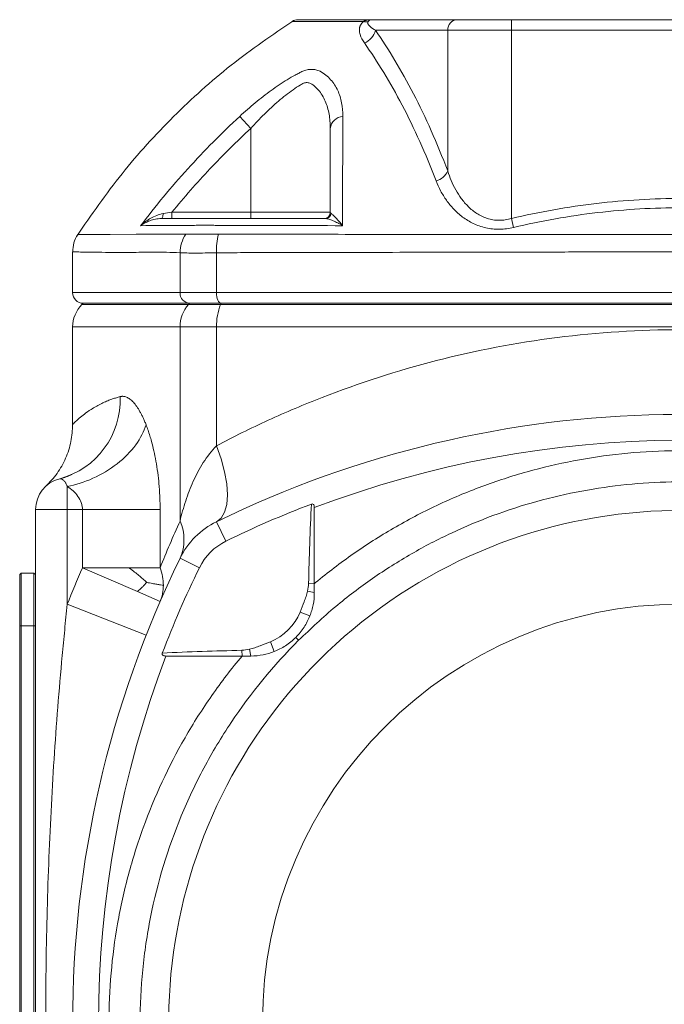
# Model space of a CAD drawing. Header units: millimetres. Extents: x 38 to 1003, y -143 to 975.
# Tile 5 of 29: x 224 to 285, y 67 to 160. Entities that reach past the tile are written whole.
import ezdxf

# ---------------------------------------------------------------- set-up
doc = ezdxf.new("R2010")
doc.units = ezdxf.units.MM

msp = doc.modelspace()

# ---------------------------------------------------------------- linework, layer by layer
at = {"color": 7, "linetype": 'Continuous', "lineweight": 15}
for p, q in [((257.183, 159.717), (265.34, 159.717)), ((265.34, 159.717), (270.434, 159.717)), ((270.434, 158.717), (270.434, 159.717)), ((270.434, 159.717), (302.498, 159.717)), ((264.414, 158.717), (257.588, 158.717)), ((270.434, 158.717), (264.414, 158.717)), ((264.414, 145.42), (264.414, 158.717)), ((302.498, 158.717), (270.434, 158.717)), ((270.434, 140.922), (270.434, 158.717)), ((245.807, 149.445), (244.759, 150.58)), ((245.807, 149.445), (245.807, 141.517)), ((238.352, 141.517), (238.352, 140.917)), ((238.352, 141.517), (245.807, 141.517)), ((245.807, 141.517), (253.307, 141.517)), ((245.807, 141.517), (245.807, 140.917)), ((270.635, 140.078), (270.434, 140.922)), ((228.966, 137.769), (228.966, 133.917)), ((239.118, 137.69), (239.118, 133.917)), ((242.564, 137.69), (242.564, 133.917)), ((239.118, 133.917), (242.564, 133.917)), ((242.564, 133.917), (330.368, 133.917)), ((229.966, 132.917), (229.845, 132.795)), ((240.017, 132.917), (229.966, 132.917)), ((239.908, 132.795), (240.017, 132.917)), ((242.95, 132.795), (239.908, 132.795)), ((243.003, 132.917), (240.017, 132.917)), ((242.95, 132.795), (243.003, 132.917)), ((329.982, 132.795), (242.95, 132.795)), ((329.929, 132.917), (243.003, 132.917)), ((228.966, 130.674), (228.966, 121.463)), ((239.118, 112.331), (239.118, 130.674)), ((242.564, 130.674), (239.118, 130.674)), ((242.564, 119.452), (242.564, 130.674)), ((330.368, 130.674), (242.564, 130.674)), ((228.466, 113.417), (228.466, 115.6)), ((251.807, 113.595), (251.807, 106.41)), ((225.466, 113.417), (225.466, -4.356)), ((228.466, 113.417), (225.466, 113.417)), ((228.466, 113.417), (229.895, 113.417)), ((228.466, 104.461), (228.466, 113.417)), ((229.895, 107.917), (229.895, 113.417)), ((237.234, 113.417), (229.895, 113.417)), ((237.234, 113.417), (237.234, 107.917)), ((243.458, 110.434), (242.564, 112.264)), ((240.948, 107.924), (239.118, 108.818)), ((224.116, 107.417), (223.966, 107.267)), ((223.966, 102.417), (223.966, 107.267)), ((224.116, 107.417), (224.116, 102.417)), ((224.116, 107.417), (225.316, 107.417)), ((225.316, 102.417), (225.316, 107.417)), ((225.466, 107.267), (225.316, 107.417)), ((235.085, 105.664), (229.895, 107.917)), ((251.807, 106.41), (251.266, 106.423)), ((237.234, 104.731), (235.085, 105.664)), ((251.807, 105.575), (251.17, 105.714)), ((235.911, 101.532), (228.466, 104.461)), ((251.383, 103.358), (250.453, 103.727)), ((223.966, 60.417), (223.966, 102.417)), ((224.116, 102.417), (223.966, 102.417)), ((224.116, 102.417), (224.116, 60.417)), ((224.116, 102.417), (225.316, 102.417)), ((225.316, 60.417), (225.316, 102.417)), ((225.466, 102.417), (225.316, 102.417)), ((248.025, 100), (247.655, 100.929)), ((244.973, 99.575), (237.787, 99.575)), ((244.973, 99.575), (244.959, 100.117)), ((245.807, 99.575), (245.669, 100.212))]:
    msp.add_line(p, q, dxfattribs=at)
at = {"color": 8, "linetype": 'Continuous', "lineweight": 15}
for p, q in [((228.966, 133.917), (239.118, 133.917)), ((239.908, 132.795), (229.845, 132.795)), ((239.118, 130.674), (228.966, 130.674))]:
    msp.add_line(p, q, dxfattribs=at)
at = {"color": 7, "linetype": 'Continuous', "lineweight": 15, "flags": 128}
for points in [[(237.527, 141.385), (237.518, 141.289), (237.505, 141.199), (237.488, 141.118), (237.468, 141.048), (237.444, 140.992), (237.418, 140.95), (237.391, 140.925), (237.363, 140.917)], [(243.003, 132.917), (242.918, 132.936), (242.835, 132.993), (242.759, 133.085), (242.693, 133.209), (242.638, 133.361), (242.598, 133.534), (242.573, 133.722), (242.564, 133.917)], [(242.564, 112.264), (243.007, 112.612), (243.333, 113.162), (243.533, 113.898), (243.6, 114.798), (243.533, 115.836), (243.333, 116.98), (243.007, 118.198), (242.564, 119.452)]]:
    msp.add_lwpolyline(points, dxfattribs=at)
at = {"color": 8, "linetype": 'Continuous', "lineweight": 15, "flags": 128}
msp.add_lwpolyline([(229.468, 139.404), (229.766, 139.407), (230.771, 139.413), (232.52, 139.421), (234.974, 139.43), (237.099, 139.436), (239.561, 139.44), (239.561, 139.44), (239.561, 139.44)], dxfattribs=at)
at = {"color": 7, "linetype": 'Continuous', "lineweight": 15}
msp.add_circle((286.466, 64.917), 39.559, dxfattribs=at)
for centre, radius, start, end in [((250.258, 158.717), 1, 89.99982, 122.68332), ((256.667, 160.373), 0.858, 255.31223, 284.68777), ((265.378, 158.752), 0.965, 92.27894, 182.11063), ((255.92, 159.122), 1.716, 290.95558, 346.33497), ((254.603, 149.279), 1.306, 94.80098, 172.69888), ((262.811, 146.176), 1.772, 286.61221, 334.76971), ((252.707, 141.517), 0.6, 270, 0), ((252.838, 141.498), 0.582, 270.85827, 348.79002), ((242.389, 137.648), 3.271, 146.68179, 179.25382), ((248.405, 137.941), 5.846, 165.09762, 182.45561), ((229.966, 133.917), 1, 180, 270), ((240.07, 133.868), 0.953, 177.10284, 266.77515), ((231.966, 130.674), 3, 135, 180), ((242.296, 130.699), 3.178, 138.72282, 180.4505), ((248.014, 130.779), 5.451, 158.28706, 181.1), ((225.754, 123.776), 7.709, 284.95232, 2.35411), ((286.466, 22.417), 100, 65.90561, 116.04128), ((228.466, 113.417), 3, 103.94222, 180), ((286.466, 22.417), 97.963, 110.88892, 116.04128), ((286.466, 64.917), 48.423, 47.26802, 287.11387), ((235.173, 110.575), 4.318, 336.00545, 23.99455), ((245.857, 105.526), 7.5, 116.04128, 153.95872), ((245.857, 105.526), 5.463, 116.04128, 153.95872), ((328.966, 64.917), 100, 153.95872, 206.04128), ((328.966, 64.917), 108, 156.53754, 158.52158), ((328.966, 64.917), 97.963, 153.95872, 159.11108), ((245.807, 105.575), 5, 291.6883, 338.3117), ((328.966, 64.917), 97.544, 159.1873, 200.8127)]:
    msp.add_arc(centre, radius, start, end, dxfattribs=at)
at = {"color": 8, "linetype": 'Continuous', "lineweight": 15}
msp.add_arc((286.466, 22.417), 97.544, 69.56577, 110.8127, dxfattribs=at)
at = {"color": 7, "linetype": 'Continuous', "lineweight": 15}
for points, knots in [([(249.867, 159.654), (247.856, 158.281), (243.84, 155.54), (238.433, 150.637), (233.501, 145.259), (230.739, 141.26), (229.356, 139.258)], [0, 0, 0, 0, 0.250452, 0.500119, 0.749728, 1, 1, 1, 1]), ([(250.259, 159.717), (250.331, 159.717), (250.474, 159.717), (251.599, 159.717), (253.217, 159.717), (254.747, 159.717), (255.777, 159.717), (256.128, 159.717), (256.519, 159.717), (256.905, 159.717), (257.152, 159.717), (257.183, 159.717)], [0, 0, 0, 0, 0.236345, 0.473731, 0.710567, 0.872248, 0.94281, 0.963087, 0.974907, 0.996845, 1, 1, 1, 1]), ([(256.45, 159.543), (256.268, 159.554), (256.097, 159.556), (255.808, 159.555), (255.685, 159.551), (255.592, 159.541)], [0, 0, 0, 0, 0.5, 0.5, 1, 1, 1, 1]), ([(256.534, 157.519), (256.355, 157.773), (256.213, 158.039), (256.093, 158.455), (256.069, 158.597), (256.069, 158.819), (256.075, 158.893), (256.097, 159.006), (256.107, 159.044), (256.125, 159.101), (256.131, 159.12), (256.146, 159.158), (256.152, 159.179), (256.163, 159.197)], [0, 0, 0, 0, 0.5, 0.5, 0.75, 0.75, 0.875, 0.875, 0.9375, 0.9375, 0.96875, 0.96875, 1, 1, 1, 1]), ([(256.45, 159.543), (256.475, 159.561), (256.501, 159.576), (256.541, 159.597), (256.557, 159.603), (256.587, 159.614), (256.602, 159.619), (256.678, 159.645), (256.74, 159.663), (256.928, 159.703), (257.056, 159.717), (257.183, 159.717)], [0, 0, 0, 0, 0.125, 0.125, 0.1875, 0.1875, 0.25, 0.25, 0.5, 0.5, 1, 1, 1, 1]), ([(256.885, 159.543), (256.861, 159.514), (256.853, 159.49), (256.844, 159.442), (256.845, 159.42), (256.855, 159.356), (256.873, 159.317), (256.941, 159.205), (257.005, 159.137), (257.22, 158.944), (257.396, 158.827), (257.588, 158.717)], [0, 0, 0, 0, 0.0625, 0.0625, 0.125, 0.125, 0.25, 0.25, 0.5, 0.5, 1, 1, 1, 1]), ([(256.885, 159.543), (256.934, 159.605), (256.981, 159.646), (257.081, 159.703), (257.132, 159.717), (257.183, 159.717)], [0, 0, 0, 0, 0.5, 0.5, 1, 1, 1, 1]), ([(257.588, 158.717), (258.834, 156.92), (260.034, 154.929), (262.325, 150.493), (263.406, 148.071), (264.414, 145.42)], [0, 0, 0, 0, 0.5, 0.5, 1, 1, 1, 1]), ([(263.317, 144.478), (262.32, 147.079), (261.248, 149.455), (258.971, 153.803), (257.774, 155.76), (256.534, 157.519)], [0, 0, 0, 0, 0.5, 0.5, 1, 1, 1, 1]), ([(244.759, 150.58), (245.237, 151.023), (245.724, 151.449), (246.713, 152.264), (247.215, 152.654), (248.235, 153.392), (248.745, 153.735), (249.499, 154.198), (249.75, 154.345), (250.117, 154.548), (250.239, 154.613), (250.479, 154.738), (250.6, 154.799), (250.716, 154.855)], [0, 0, 0, 0, 0.25, 0.25, 0.5, 0.5, 0.75, 0.75, 0.875, 0.875, 0.9375, 0.9375, 1, 1, 1, 1]), ([(250.716, 154.855), (250.845, 154.907), (250.983, 154.948), (251.257, 155.005), (251.395, 155.019), (251.671, 155.019), (251.81, 155.005), (252.081, 154.948), (252.215, 154.908), (252.352, 154.855)], [0, 0, 0, 0, 0.25, 0.25, 0.5, 0.5, 0.75, 0.75, 1, 1, 1, 1]), ([(252.352, 154.855), (252.746, 154.626), (253.076, 154.354), (253.488, 153.893), (253.611, 153.731), (253.834, 153.389), (253.931, 153.21), (254.185, 152.659), (254.304, 152.27), (254.459, 151.453), (254.495, 151.024), (254.493, 150.58)], [0, 0, 0, 0, 0.25, 0.25, 0.375, 0.375, 0.5, 0.5, 0.75, 0.75, 1, 1, 1, 1]), ([(253.307, 149.445), (253.307, 149.907), (253.273, 150.356), (253.125, 151.213), (253.01, 151.623), (252.76, 152.203), (252.663, 152.391), (252.443, 152.746), (252.319, 152.914), (252.041, 153.23), (251.887, 153.377), (251.629, 153.581), (251.54, 153.651), (251.346, 153.742), (251.24, 153.768), (251.02, 153.773), (250.909, 153.753), (250.741, 153.692), (250.684, 153.666), (250.575, 153.602), (250.52, 153.569), (250.245, 153.401), (250.021, 153.254), (249.566, 152.935), (249.337, 152.764), (248.88, 152.407), (248.651, 152.22), (248.195, 151.831), (247.968, 151.629), (247.521, 151.216), (247.301, 151.005), (246.647, 150.359), (246.222, 149.91), (245.807, 149.445)], [0, 0, 0, 0, 0.125, 0.125, 0.25, 0.25, 0.3125, 0.3125, 0.375, 0.375, 0.4375, 0.4375, 0.46875, 0.46875, 0.5, 0.5, 0.53125, 0.53125, 0.546875, 0.546875, 0.5625, 0.5625, 0.625, 0.625, 0.6875, 0.6875, 0.75, 0.75, 0.8125, 0.8125, 0.875, 0.875, 1, 1, 1, 1]), ([(235.395, 140.247), (236.799, 142.105), (238.286, 143.899), (241.412, 147.347), (243.049, 148.999), (244.759, 150.58)], [0, 0, 0, 0, 0.5, 0.5, 1, 1, 1, 1]), ([(254.493, 150.58), (254.489, 148.999), (254.486, 147.347), (254.482, 143.9), (254.482, 142.105), (254.483, 140.247)], [0, 0, 0, 0, 0.5, 0.5, 1, 1, 1, 1]), ([(245.807, 149.445), (244.473, 148.212), (243.184, 146.935), (240.698, 144.292), (239.5, 142.925), (238.352, 141.517)], [0, 0, 0, 0, 0.5, 0.5, 1, 1, 1, 1]), ([(253.307, 141.517), (253.307, 142.925), (253.307, 144.292), (253.307, 146.935), (253.307, 148.212), (253.307, 149.445)], [0, 0, 0, 0, 0.5, 0.5, 1, 1, 1, 1]), ([(264.414, 145.42), (264.508, 145.115), (264.617, 144.813), (264.866, 144.218), (265.008, 143.925), (265.325, 143.355), (265.5, 143.079), (265.893, 142.547), (266.111, 142.291), (266.602, 141.811), (266.869, 141.591), (267.314, 141.305), (267.469, 141.217), (267.798, 141.059), (267.969, 140.99), (268.321, 140.877), (268.503, 140.833), (268.877, 140.772), (269.073, 140.755), (269.462, 140.752), (269.657, 140.766), (270.046, 140.823), (270.242, 140.866), (270.434, 140.922)], [0, 0, 0, 0, 0.125, 0.125, 0.25, 0.25, 0.375, 0.375, 0.5, 0.5, 0.625, 0.625, 0.6875, 0.6875, 0.75, 0.75, 0.8125, 0.8125, 0.875, 0.875, 0.9375, 0.9375, 1, 1, 1, 1]), ([(270.635, 140.078), (270.192, 139.973), (269.748, 139.916), (269.082, 139.908), (268.858, 139.919), (268.423, 139.965), (268.211, 140.001), (267.59, 140.142), (267.192, 140.284), (266.465, 140.632), (266.131, 140.837), (265.668, 141.182), (265.52, 141.303), (265.239, 141.553), (265.106, 141.681), (264.727, 142.078), (264.5, 142.356), (264.089, 142.933), (263.905, 143.234), (263.58, 143.847), (263.439, 144.16), (263.317, 144.478)], [0, 0, 0, 0, 0.125, 0.125, 0.1875, 0.1875, 0.25, 0.25, 0.375, 0.375, 0.5, 0.5, 0.5625, 0.5625, 0.625, 0.625, 0.75, 0.75, 0.875, 0.875, 1, 1, 1, 1]), ([(270.434, 140.922), (271.759, 141.238), (273.091, 141.515), (275.771, 141.99), (277.12, 142.189), (281.158, 142.665), (283.842, 142.821), (289.197, 142.817), (291.867, 142.657), (297.193, 142.025), (299.849, 141.553), (302.498, 140.923)], [0, 0, 0, 0, 0.125, 0.125, 0.25, 0.25, 0.5, 0.5, 0.75, 0.75, 1, 1, 1, 1]), ([(302.297, 140.078), (299.682, 140.699), (297.059, 141.163), (291.8, 141.786), (289.163, 141.943), (283.876, 141.947), (281.226, 141.793), (277.24, 141.325), (275.907, 141.13), (273.26, 140.661), (271.943, 140.388), (270.635, 140.078)], [0, 0, 0, 0, 0.25, 0.25, 0.5, 0.5, 0.75, 0.75, 0.875, 0.875, 1, 1, 1, 1]), ([(237.527, 141.385), (237.31, 141.351), (237.106, 141.292), (236.714, 141.145), (236.526, 141.055), (236.172, 140.857), (236.005, 140.747), (235.686, 140.51), (235.535, 140.381), (235.395, 140.247)], [0, 0, 0, 0, 0.25, 0.25, 0.5, 0.5, 0.75, 0.75, 1, 1, 1, 1]), ([(237.363, 140.917), (237.158, 140.917), (236.967, 140.894), (236.602, 140.823), (236.428, 140.772), (236.102, 140.653), (235.948, 140.584), (235.658, 140.428), (235.521, 140.34), (235.395, 140.247)], [0, 0, 0, 0, 0.25, 0.25, 0.5, 0.5, 0.75, 0.75, 1, 1, 1, 1]), ([(237.363, 140.917), (238.048, 140.917), (238.789, 140.917), (239.983, 140.917), (240.395, 140.917), (240.926, 140.917), (241.033, 140.917), (241.195, 140.917), (241.25, 140.917), (241.366, 140.917), (241.428, 140.917), (241.753, 140.917), (242.06, 140.917), (242.597, 140.917), (242.789, 140.917), (243.182, 140.917), (243.385, 140.917), (243.804, 140.917), (244.021, 140.917), (244.453, 140.917), (245.534, 140.917), (246.625, 140.917), (249.261, 140.917), (251.044, 140.917), (252.847, 140.917)], [0, 0, 0, 0, 0.25, 0.25, 0.375, 0.375, 0.40625, 0.40625, 0.421875, 0.421875, 0.4375, 0.4375, 0.5, 0.5, 0.53125, 0.53125, 0.5625, 0.5625, 0.59375, 0.59375, 0.625, 0.75, 0.75, 1, 1, 1, 1]), ([(252.847, 140.917), (252.943, 140.917), (253.056, 140.894), (253.304, 140.823), (253.439, 140.772), (253.719, 140.653), (253.865, 140.584), (254.166, 140.428), (254.324, 140.34), (254.483, 140.247)], [0, 0, 0, 0, 0.25, 0.25, 0.5, 0.5, 0.75, 0.75, 1, 1, 1, 1]), ([(253.409, 141.385), (253.464, 141.351), (253.533, 141.292), (253.689, 141.145), (253.777, 141.055), (253.962, 140.857), (254.059, 140.747), (254.264, 140.51), (254.373, 140.381), (254.483, 140.247)], [0, 0, 0, 0, 0.25, 0.25, 0.5, 0.5, 0.75, 0.75, 1, 1, 1, 1]), ([(243.33, 140.262), (243.154, 140.266), (242.98, 140.271), (242.644, 140.277), (242.48, 140.28), (242.002, 140.286), (241.698, 140.288), (241.141, 140.288), (240.885, 140.286), (240.537, 140.28), (240.426, 140.277), (240.219, 140.271), (240.121, 140.266), (240.032, 140.262)], [0, 0, 0, 0, 0.125, 0.125, 0.25, 0.25, 0.5, 0.5, 0.75, 0.75, 0.875, 0.875, 1, 1, 1, 1]), ([(229.46, 139.409), (229.458, 139.408), (229.264, 139.191), (229.053, 138.622), (229.004, 138.052), (228.979, 137.77)], [0, 0, 0, 0, 0.00342, 0.505741, 1, 1, 1, 1]), ([(239.561, 139.44), (239.561, 139.44), (239.561, 139.44), (239.561, 139.44), (239.592, 139.442), (239.624, 139.444), (239.656, 139.444)], [-0.0000000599, -0.0000000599, -0.0000000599, -0.0000000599, 0, 0, 0, 0.0002023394, 0.0002023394, 0.0002023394, 0.0002023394]), ([(239.656, 139.444), (240.007, 139.454), (240.447, 139.454), (241.239, 139.455), (241.52, 139.454), (242.113, 139.451), (242.426, 139.449), (242.755, 139.445)], [0, 0, 0, 0, 0.5, 0.5, 0.75, 0.75, 1, 1, 1, 1]), ([(242.755, 139.445), (242.815, 139.444), (242.875, 139.442), (242.935, 139.44), (242.935, 139.44), (242.935, 139.44), (242.935, 139.44)], [0, 0, 0, 0, 0.0002029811, 0.0002029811, 0.0002029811, 0.0002030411, 0.0002030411, 0.0002030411, 0.0002030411]), ([(242.935, 139.44), (242.988, 139.44), (243.041, 139.439), (243.148, 139.439), (243.307, 139.439), (243.68, 139.439), (244.427, 139.439), (245.928, 139.438), (247.227, 139.437), (249.839, 139.435), (251.603, 139.433), (256.95, 139.427), (260.552, 139.423), (267.83, 139.415), (271.506, 139.412), (277.075, 139.407), (278.94, 139.406), (281.752, 139.405), (282.692, 139.405), (284.576, 139.404), (285.522, 139.404), (290.25, 139.404), (293.996, 139.408), (301.417, 139.413), (305.093, 139.416), (310.554, 139.421), (312.366, 139.423), (315.971, 139.427), (317.767, 139.429), (321.332, 139.432), (323.094, 139.434), (325.706, 139.436), (326.571, 139.437), (328.292, 139.438), (329.148, 139.439), (329.997, 139.44)], [0, 0, 0, 0, 0.001953, 0.001953, 0.003906, 0.007812, 0.015625, 0.03125, 0.0625, 0.0625, 0.125, 0.125, 0.25, 0.25, 0.375, 0.375, 0.4375, 0.4375, 0.46875, 0.46875, 0.5, 0.5, 0.625, 0.625, 0.75, 0.75, 0.8125, 0.8125, 0.875, 0.875, 0.9375, 0.9375, 0.96875, 0.96875, 1, 1, 1, 1]), ([(330.368, 137.69), (330.261, 137.695), (330.154, 137.693), (329.939, 137.694), (329.617, 137.694), (328.863, 137.695), (327.35, 137.698), (326.041, 137.701), (323.407, 137.706), (321.63, 137.71), (318.034, 137.717), (316.222, 137.721), (312.585, 137.73), (310.757, 137.734), (305.249, 137.746), (301.541, 137.754), (294.057, 137.767), (290.28, 137.769), (284.561, 137.769), (282.659, 137.768), (278.878, 137.765), (276.997, 137.762), (271.381, 137.754), (267.674, 137.746), (260.333, 137.73), (256.699, 137.721), (251.304, 137.71), (249.526, 137.707), (246.892, 137.701), (246.019, 137.699), (244.717, 137.697), (244.069, 137.696), (243.315, 137.694), (242.993, 137.694), (242.779, 137.693), (242.671, 137.695), (242.564, 137.69)], [0, 0, 0, 0, 0.003906, 0.003906, 0.007812, 0.015625, 0.03125, 0.0625, 0.0625, 0.125, 0.125, 0.1875, 0.1875, 0.25, 0.25, 0.375, 0.375, 0.5, 0.5, 0.5625, 0.5625, 0.625, 0.625, 0.75, 0.75, 0.875, 0.875, 0.9375, 0.9375, 0.96875, 0.96875, 0.984375, 0.992188, 0.996094, 0.996094, 1, 1, 1, 1]), ([(242.564, 137.69), (242.189, 137.681), (241.835, 137.673), (241.165, 137.663), (240.849, 137.661), (239.964, 137.66), (239.485, 137.672), (239.118, 137.69)], [0, 0, 0, 0, 0.25, 0.25, 0.5, 0.5, 1, 1, 1, 1]), ([(229.966, 132.917), (229.966, 132.917), (229.753, 132.917), (230.487, 132.917), (232.291, 132.917), (235.417, 132.917), (238.483, 132.917), (240.017, 132.917)], [0, 0, 0, 0, 0.000006, 0.250005, 0.500003, 0.750002, 1, 1, 1, 1]), ([(240.017, 132.917), (240.057, 132.917), (240.138, 132.917), (240.272, 132.917), (240.413, 132.917), (240.565, 132.917), (240.725, 132.917), (240.894, 132.917), (241.072, 132.917), (241.297, 132.917), (241.572, 132.917), (241.904, 132.917), (242.254, 132.917), (242.619, 132.917), (242.875, 132.917), (243.003, 132.917)], [0, 0, 0, 0, 0.062894, 0.125462, 0.18781, 0.250046, 0.312277, 0.374613, 0.437161, 0.500027, 0.600401, 0.700144, 0.799697, 0.899502, 1, 1, 1, 1]), ([(243.003, 132.917), (243.31, 132.917), (243.924, 132.917), (244.85, 132.917), (245.78, 132.917), (246.715, 132.917), (247.653, 132.917), (248.595, 132.917), (249.542, 132.917), (250.492, 132.917), (251.447, 132.917), (252.406, 132.917), (254.811, 132.917), (258.705, 132.917), (264.149, 132.917), (269.665, 132.917), (275.235, 132.917), (280.841, 132.917), (286.466, 132.917), (292.091, 132.917), (297.697, 132.917), (303.267, 132.917), (308.783, 132.917), (314.227, 132.917), (318.392, 132.917), (321.327, 132.917), (323.075, 132.917), (324.81, 132.917), (326.531, 132.917), (328.239, 132.917), (329.366, 132.917), (329.929, 132.917)], [0, 0, 0, 0, 0.011374, 0.022743, 0.034108, 0.045469, 0.056828, 0.068187, 0.079546, 0.090907, 0.102271, 0.113639, 0.125012, 0.187507, 0.250008, 0.312503, 0.375005, 0.4375, 0.500001, 0.562496, 0.624997, 0.687492, 0.749993, 0.812488, 0.874989, 0.895834, 0.916665, 0.93749, 0.958316, 0.97915, 1, 1, 1, 1]), ([(330.368, 119.452), (328.773, 120.293), (327.142, 121.098), (323.808, 122.623), (322.106, 123.344), (316.9, 125.371), (313.295, 126.539), (305.878, 128.442), (302.065, 129.178), (294.324, 130.165), (290.395, 130.417), (282.537, 130.417), (278.609, 130.165), (270.867, 129.178), (267.054, 128.442), (259.637, 126.539), (256.033, 125.371), (250.827, 123.344), (249.124, 122.623), (245.791, 121.098), (244.16, 120.293), (242.564, 119.452)], [0, 0, 0, 0, 0.0625, 0.0625, 0.125, 0.125, 0.25, 0.25, 0.375, 0.375, 0.5, 0.5, 0.625, 0.625, 0.75, 0.75, 0.875, 0.875, 0.9375, 0.9375, 1, 1, 1, 1]), ([(233.456, 124.093), (233.491, 124.1), (233.559, 124.114), (233.66, 124.122), (233.777, 124.12), (233.914, 124.096), (234.123, 124.023), (234.389, 123.865), (234.708, 123.57), (235.025, 123.175), (235.283, 122.764), (235.483, 122.392), (235.628, 122.093), (235.771, 121.77), (235.863, 121.541), (235.911, 121.422)], [0, 0, 0, 0, 0.043048, 0.084466, 0.124296, 0.18596, 0.248646, 0.372992, 0.497737, 0.622554, 0.748029, 0.811266, 0.873826, 0.934755, 1, 1, 1, 1]), ([(228.966, 121.463), (228.935, 120.922), (228.871, 119.828), (228.351, 118.252), (227.555, 116.795), (226.8, 116.007), (226.426, 115.616)], [0, 0, 0, 0, 0.24641, 0.498268, 0.751004, 1, 1, 1, 1]), ([(235.911, 121.422), (235.714, 120.808), (235.387, 120.161), (234.463, 118.898), (233.865, 118.283), (232.479, 117.199), (231.694, 116.732), (230.078, 116.009), (229.25, 115.754), (228.466, 115.6)], [0, 0, 0, 0, 0.25, 0.25, 0.5, 0.5, 0.75, 0.75, 1, 1, 1, 1]), ([(235.911, 121.422), (235.942, 121.338), (236.004, 121.173), (236.094, 120.917), (236.181, 120.658), (236.264, 120.396), (236.344, 120.13), (236.477, 119.662), (236.651, 118.963), (236.849, 117.98), (237.013, 116.929), (237.116, 115.993), (237.176, 115.224), (237.209, 114.634), (237.229, 114.031), (237.232, 113.626), (237.234, 113.417)], [0, 0, 0, 0, 0.039945, 0.079335, 0.118203, 0.156583, 0.194508, 0.232014, 0.352369, 0.473299, 0.602037, 0.730595, 0.797819, 0.864343, 0.929891, 1, 1, 1, 1]), ([(242.564, 119.452), (242.084, 118.959), (241.673, 118.421), (240.951, 117.288), (240.641, 116.694), (240.094, 115.481), (239.858, 114.861), (239.446, 113.606), (239.27, 112.97), (239.118, 112.331)], [0, 0, 0, 0, 0.25, 0.25, 0.5, 0.5, 0.75, 0.75, 1, 1, 1, 1]), ([(228.466, 115.6), (228.451, 115.634), (228.421, 115.705), (228.37, 115.807), (228.314, 115.91), (228.252, 116.009), (228.184, 116.103), (228.094, 116.205), (228.006, 116.275), (227.91, 116.322), (227.829, 116.342), (227.77, 116.332), (227.743, 116.328)], [0, 0, 0, 0, 0.066471, 0.139581, 0.219308, 0.305617, 0.39845, 0.497732, 0.670071, 0.748608, 0.885058, 1, 1, 1, 1]), ([(228.886, 116.716), (228.712, 116.642), (228.368, 116.495), (228.007, 116.388), (227.829, 116.336)], [0, 0, 0, 0, 0.506347, 1, 1, 1, 1]), ([(228.466, 115.6), (228.653, 115.477), (228.84, 115.335), (229.183, 115.021), (229.337, 114.85), (229.599, 114.48), (229.707, 114.281), (229.818, 113.965), (229.847, 113.857), (229.885, 113.638), (229.894, 113.528), (229.895, 113.417)], [0, 0, 0, 0, 0.25, 0.25, 0.5, 0.5, 0.75, 0.75, 0.875, 0.875, 1, 1, 1, 1]), ([(251.266, 106.423), (251.297, 107.677), (251.332, 108.93), (251.417, 111.436), (251.464, 112.689), (251.537, 113.941)], [0, 0, 0, 0, 0.5, 0.5, 1, 1, 1, 1]), ([(251.537, 113.941), (251.578, 113.957), (251.625, 113.959), (251.705, 113.922), (251.735, 113.887), (251.776, 113.81), (251.788, 113.768), (251.804, 113.682), (251.807, 113.639), (251.807, 113.595)], [0, 0, 0, 0, 0.25, 0.25, 0.5, 0.5, 0.75, 0.75, 1, 1, 1, 1]), ([(234.284, 107.917), (233.637, 107.917), (232.927, 107.917), (231.444, 107.917), (230.67, 107.917), (229.895, 107.917)], [0, 0, 0, 0, 0.5, 0.5, 1, 1, 1, 1]), ([(237.234, 107.917), (236.926, 107.917), (236.514, 107.917), (235.516, 107.917), (234.931, 107.917), (234.284, 107.917)], [0, 0, 0, 0, 0.5, 0.5, 1, 1, 1, 1]), ([(250.453, 103.727), (250.584, 104.055), (250.717, 104.381), (250.907, 104.873), (250.969, 105.038), (251.081, 105.372), (251.133, 105.541), (251.17, 105.714)], [0, 0, 0, 0, 0.5, 0.5, 0.75, 0.75, 1, 1, 1, 1]), ([(251.807, 105.575), (251.807, 105.178), (251.769, 104.797), (251.66, 104.241), (251.615, 104.058), (251.51, 103.702), (251.45, 103.528), (251.383, 103.358)], [0, 0, 0, 0, 0.5, 0.5, 0.75, 0.75, 1, 1, 1, 1]), ([(228.466, 104.461), (228.38, 103.654), (228.296, 102.849), (228.135, 101.235), (228.057, 100.425), (227.832, 97.992), (227.693, 96.364), (227.309, 91.466), (227.098, 88.182), (226.759, 81.581), (226.632, 78.263), (226.463, 71.605), (226.421, 68.261), (226.421, 61.573), (226.463, 58.23), (226.632, 51.57), (226.759, 48.253), (227.098, 41.652), (227.309, 38.368), (227.693, 33.469), (227.832, 31.841), (228.057, 29.408), (228.135, 28.598), (228.296, 26.984), (228.38, 26.179), (228.466, 25.372)], [0, 0, 0, 0, 0.03125, 0.03125, 0.0625, 0.0625, 0.125, 0.125, 0.25, 0.25, 0.375, 0.375, 0.5, 0.5, 0.625, 0.625, 0.75, 0.75, 0.875, 0.875, 0.9375, 0.9375, 0.96875, 0.96875, 1, 1, 1, 1]), ([(251.383, 103.358), (251.238, 102.995), (251.061, 102.648), (250.619, 101.968), (250.355, 101.638), (250.05, 101.333)], [0, 0, 0, 0, 0.5, 0.5, 1, 1, 1, 1]), ([(250.322, 101.06), (247.938, 98.677), (245.817, 96.09), (243.49, 92.607), (243.041, 91.897), (242.176, 90.453), (241.761, 89.72), (240.578, 87.502), (239.867, 85.995), (237.959, 81.387), (236.989, 78.201), (236.002, 73.245), (235.756, 71.582), (235.428, 68.245), (235.346, 66.57), (235.347, 64.046), (235.369, 63.202), (235.452, 61.527), (235.515, 60.693), (235.762, 58.204), (236.007, 56.559), (236.657, 53.3), (237.061, 51.685), (237.789, 49.286), (238.051, 48.49), (238.618, 46.906), (238.922, 46.119), (240.527, 42.249), (242.096, 39.317), (244.869, 35.162), (245.863, 33.818), (247.998, 31.214), (249.13, 29.965), (250.322, 28.773)], [0, 0, 0, 0, 0.125, 0.125, 0.15625, 0.15625, 0.1875, 0.1875, 0.25, 0.25, 0.375, 0.375, 0.4375, 0.4375, 0.5, 0.5, 0.53125, 0.53125, 0.5625, 0.5625, 0.625, 0.625, 0.6875, 0.6875, 0.71875, 0.71875, 0.75, 0.75, 0.875, 0.875, 0.9375, 0.9375, 1, 1, 1, 1]), ([(245.669, 100.212), (245.842, 100.25), (246.011, 100.302), (246.345, 100.414), (246.509, 100.476), (247.002, 100.666), (247.328, 100.799), (247.655, 100.929)], [0, 0, 0, 0, 0.25, 0.25, 0.5, 0.5, 1, 1, 1, 1]), ([(250.05, 101.333), (249.9, 101.182), (249.741, 101.039), (249.413, 100.775), (249.248, 100.655), (248.741, 100.326), (248.388, 100.144), (248.025, 100)], [0, 0, 0, 0, 0.25, 0.25, 0.5, 0.5, 1, 1, 1, 1]), ([(250.05, 101.333), (250.134, 101.249), (250.198, 101.185), (250.29, 101.093), (250.317, 101.066), (250.322, 101.06)], [0, 0, 0, 0, 0.5, 0.5, 1, 1, 1, 1]), ([(244.973, 30.258), (242.946, 32.684), (241.159, 35.252), (238.828, 39.304), (238.109, 40.688), (237.119, 42.815), (236.804, 43.533), (236.203, 44.985), (235.917, 45.722), (234.57, 49.431), (233.766, 52.451), (232.953, 57.054), (232.748, 58.601), (232.542, 60.941), (232.49, 61.724), (232.42, 63.297), (232.402, 64.088), (232.399, 68.032), (232.671, 71.164), (233.353, 75.049), (233.507, 75.825), (233.847, 77.362), (234.033, 78.125), (234.64, 80.394), (235.109, 81.883), (236.702, 86.278), (238.015, 89.113), (239.981, 92.534), (240.39, 93.211), (241.233, 94.54), (241.668, 95.194), (243.015, 97.126), (243.967, 98.371), (244.973, 99.575)], [0, 0, 0, 0, 0.125, 0.125, 0.1875, 0.1875, 0.21875, 0.21875, 0.25, 0.25, 0.375, 0.375, 0.4375, 0.4375, 0.46875, 0.46875, 0.5, 0.5, 0.625, 0.625, 0.65625, 0.65625, 0.6875, 0.6875, 0.75, 0.75, 0.875, 0.875, 0.90625, 0.90625, 0.9375, 0.9375, 1, 1, 1, 1]), ([(237.787, 99.575), (237.744, 99.575), (237.7, 99.579), (237.615, 99.594), (237.572, 99.607), (237.495, 99.648), (237.46, 99.678), (237.424, 99.758), (237.426, 99.805), (237.442, 99.846)], [0, 0, 0, 0, 0.25, 0.25, 0.5, 0.5, 0.75, 0.75, 1, 1, 1, 1]), ([(237.442, 99.846), (238.693, 99.919), (239.946, 99.966), (242.453, 100.05), (243.706, 100.085), (244.959, 100.117)], [0, 0, 0, 0, 0.5, 0.5, 1, 1, 1, 1]), ([(248.025, 100), (247.684, 99.864), (247.332, 99.76), (246.594, 99.615), (246.205, 99.575), (245.807, 99.575)], [0, 0, 0, 0, 0.5, 0.5, 1, 1, 1, 1])]:
    msp.add_open_spline(points, degree=3, knots=knots, dxfattribs=at)
at = {"color": 8, "linetype": 'Continuous', "lineweight": 15}
for points, knots in [([(255.592, 159.541), (254.619, 159.542), (253.764, 159.544), (252.292, 159.548), (251.681, 159.55), (250.214, 159.555), (249.718, 159.558), (249.718, 159.558)], [0, 0, 0, 0, 0.25, 0.25, 0.5, 0.5, 1, 1, 1, 1]), ([(239.118, 137.69), (238.263, 137.721), (236.551, 137.782), (233.798, 137.676), (231.209, 137.753), (229.311, 137.76), (229.094, 137.766), (228.987, 137.769)], [0, 0, 0, 0, 0.133412, 0.266861, 0.51374, 0.761406, 1, 1, 1, 1]), ([(228.966, 121.463), (228.966, 121.463), (228.966, 121.463), (229.107, 121.61), (229.573, 122.034), (230.063, 122.433), (230.616, 122.823), (231.112, 123.122), (231.529, 123.35), (231.929, 123.546), (232.355, 123.728), (232.74, 123.872), (233.092, 123.99), (233.336, 124.059), (233.456, 124.093)], [0, 0, 0, 0, 0.0000052, 0.2478875, 0.3722265, 0.4969256, 0.6220269, 0.7018657, 0.7475582, 0.8146074, 0.8735364, 0.9169706, 0.9591243, 1, 1, 1, 1]), ([(251.807, 106.41), (251.848, 106.444), (253.035, 107.433), (255.463, 109.284), (259.286, 111.726), (263.35, 113.863), (267.573, 115.641), (271.898, 117.047), (276.315, 118.085), (280.857, 118.756), (285.826, 119.06), (291.178, 118.876), (296.429, 118.14), (301.203, 116.992), (305.29, 115.681), (307.842, 114.546), (309.02, 114.023)], [0, 0, 0, 0, 0.002597, 0.076156, 0.150227, 0.22591, 0.302149, 0.375708, 0.449778, 0.52546, 0.601699, 0.694771, 0.788887, 0.862445, 0.936515, 1, 1, 1, 1]), ([(300.046, 114.18), (298.787, 114.504), (295.798, 115.275), (290.938, 115.927), (285.928, 116.111), (281.294, 115.832), (277.044, 115.222), (272.821, 114.245), (268.696, 112.912), (264.738, 111.251), (260.928, 109.269), (257.271, 106.945), (253.673, 104.239), (251.469, 102.148), (250.322, 101.06)], [0, 0, 0, 0, 0.072379, 0.171773, 0.27228, 0.351108, 0.429936, 0.511054, 0.592172, 0.671, 0.749827, 0.830945, 0.912064, 1, 1, 1, 1])]:
    msp.add_open_spline(points, degree=3, knots=knots, dxfattribs=at)
at = {"color": 7, "linetype": 'Continuous', "lineweight": 15}
for points in [[(256.163, 159.197), (256.235, 159.316), (256.328, 159.431), (256.45, 159.543)], [(237.527, 141.385), (237.798, 141.428), (238.073, 141.472), (238.352, 141.517)], [(253.307, 141.517), (253.307, 141.472), (253.34, 141.428), (253.409, 141.385)], [(240.032, 140.262), (238.261, 140.258), (236.715, 140.253), (235.395, 140.247)], [(254.483, 140.247), (250.674, 140.253), (246.95, 140.258), (243.33, 140.262)], [(239.118, 112.331), (238.456, 110.867), (237.828, 109.396), (237.234, 107.917)], [(235.972, 106.533), (235.853, 106.644), (235.603, 106.87), (235.237, 107.187), (234.85, 107.501), (234.506, 107.757), (234.284, 107.917)], [(237.234, 107.917), (237.436, 107.363), (237.543, 106.798), (237.543, 106.256)], [(235.972, 106.533), (235.903, 106.46), (235.765, 106.312), (235.572, 106.109), (235.374, 105.914), (235.199, 105.76), (235.085, 105.664)], [(235.972, 106.533), (236.161, 106.495), (236.513, 106.427), (236.944, 106.347), (237.282, 106.289), (237.46, 106.265), (237.543, 106.256)], [(237.543, 106.256), (237.543, 105.714), (237.436, 105.196), (237.234, 104.731)], [(251.17, 105.714), (251.221, 105.948), (251.26, 106.183), (251.266, 106.423)], [(251.807, 106.41), (251.807, 106.129), (251.807, 105.851), (251.807, 105.575)], [(244.959, 100.117), (245.199, 100.123), (245.435, 100.162), (245.669, 100.212)], [(245.807, 99.575), (245.531, 99.575), (245.253, 99.575), (244.973, 99.575)]]:
    msp.add_open_spline(points, degree=3, dxfattribs=at)

doc.saveas('drawing.dxf')
